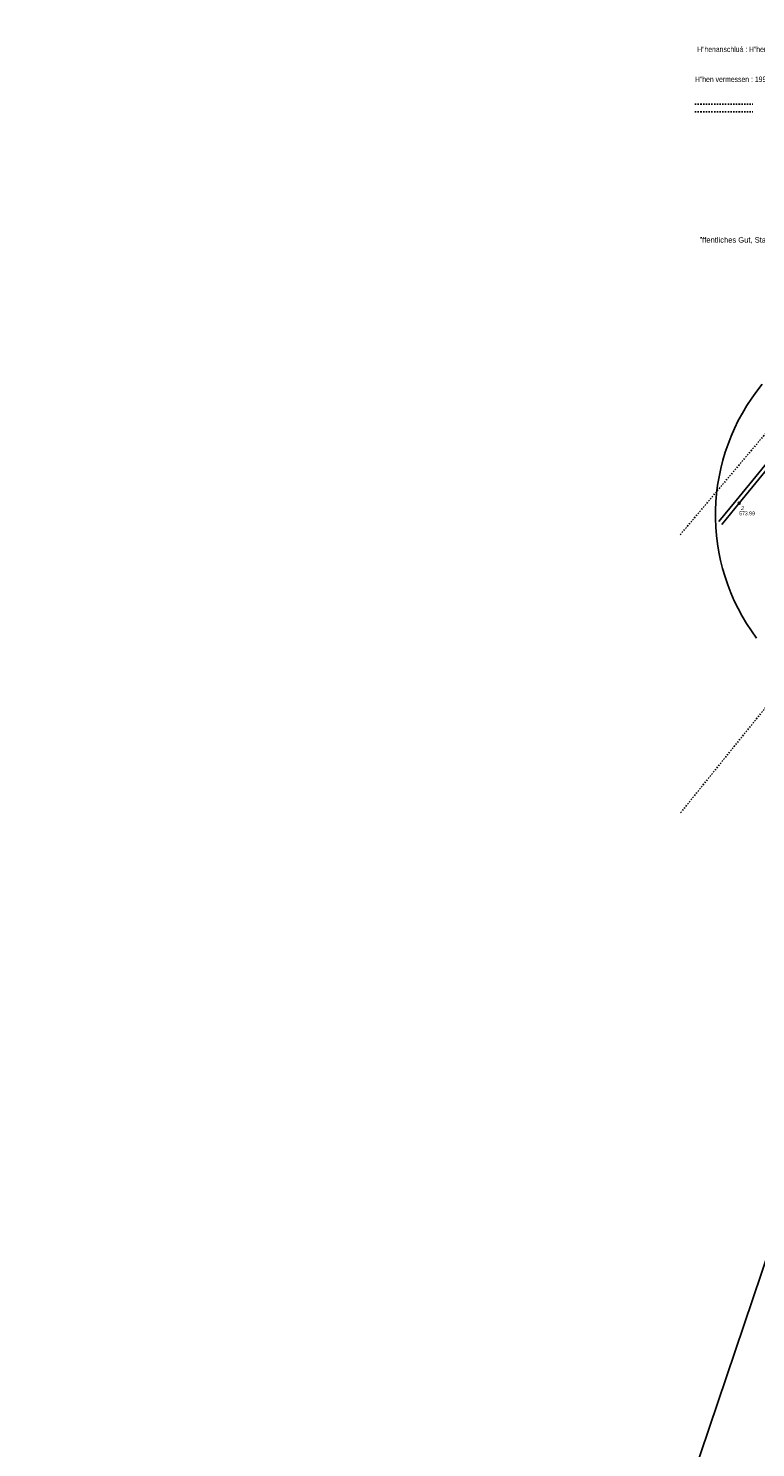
# Model space of a CAD drawing. Extents: x 0 to 80080, y 0 to 236956.
# Tile 1 of 8: x 79924 to 79977, y 236839 to 236943. Entities that reach past the tile are written whole.
import ezdxf

# ---------------------------------------------------------------- set-up
doc = ezdxf.new("R2010")
doc.units = 0
doc.header["$LTSCALE"] = 0.05
doc.header["$MEASUREMENT"] = 0
doc.linetypes.add('GESTRICHELT', pattern=[1, 0.6, -0.4])
doc.layers.get('0').update_dxf_attribs({"linetype": 'CONTINUOUS'})
for name, color, linetype in [('GRGRENZE', 7, 'CONTINUOUS'), ('HO', 7, 'CONTINUOUS'), ('PN', 7, 'CONTINUOUS'), ('SITHOEHE', 40, 'CONTINUOUS'), ('TBO', 3, 'CONTINUOUS')]:
    doc.layers.add(name, color=color, linetype=linetype)
doc.styles.add('AUDIT_D_040929113833-1', font='txt')

# ---------------------------------------------------------------- blocks, each defined once
blk = doc.blocks.new('11', base_point=(154.8674, 189.62))
at = {"color": 0, "linetype": 'Continuous'}
blk.add_circle((154.8674, 189.62), 0.35, dxfattribs=at)
at = {"style": 'AUDIT_D_040929113833-1', "flags": 4}
for tag in ['HO', 'PN']:
    blk.add_attdef(tag, (155.8674, 190.62), '', height=0.28, dxfattribs=at)

msp = doc.modelspace()

# ---------------------------------------------------------------- linework, layer by layer
at = {"linetype": 'Continuous'}
msp.add_line((0, 0), (79980, 236860), dxfattribs=at)
at = {"layer": 'GRGRENZE', "color": 7, "linetype": 'GESTRICHELT'}
for p, q in [((79971.38, 236905.96), (80000, 236939.86)), ((79972.45, 236937.39), (79976.68, 236937.39)), ((79972.45, 236936.85), (79976.68, 236936.85))]:
    msp.add_line(p, q, dxfattribs=at)
msp.add_lwpolyline([(79971.41, 236885.66), (79978.79, 236894.79), (79981.86, 236890.97), (79987.11, 236883.89)], dxfattribs=at)
at = {"layer": 'SITHOEHE', "color": 2, "linetype": 'Continuous'}
msp.add_line((79975.69, 236908.26), (79974.42, 236906.71), dxfattribs=at)
for points in [[(79975.69, 236908.26), (79989.29, 236924.83), (80002.88, 236941.39), (80004.15, 236942.93)], [(79975.46, 236908.45), (79989.06, 236925.03), (80002.65, 236941.58)], [(79974.2, 236906.92), (79975.46, 236908.45)]]:
    msp.add_lwpolyline(points, dxfattribs=at)
at = {"layer": 'TBO', "color": 4, "linetype": 'Continuous'}
msp.add_lwpolyline([(79977.38, 236916.95, 0.346032), (79976.96, 236898.41)], format="xyb", dxfattribs=at)

# ---------------------------------------------------------------- block references
at = {"layer": 'SITHOEHE', "color": 2}
ref = msp.add_blockref('11', (79975.69, 236908.26), dxfattribs=dict(at, xscale=0.2, yscale=0.2, zscale=0.2))
ref.add_attrib('PN', '3', (79975.79, 236907.76), dxfattribs={"layer": 'PN', "height": 0.28, "style": 'AUDIT_D_040929113833-1', "oblique": 15, "width": 0.8, "flags": 4})
ref.add_attrib('HO', '573.99', (79975.69, 236907.38), dxfattribs={"layer": 'HO', "height": 0.28, "style": 'AUDIT_D_040929113833-1', "width": 0.8, "flags": 4})

# ---------------------------------------------------------------- texts
at = {"layer": 'SITHOEHE', "color": 2, "linetype": 'Continuous', "style": 'AUDIT_D_040929113833-1', "width": 0.75}
for s, p in [('H”henanschluá : H”henbolzen 14, H”he = 575.012', (79972.62, 236941.21)), ('H”hen vermessen : 1998-01-27', (79972.46, 236939.02))]:
    msp.add_text(s, height=0.4, dxfattribs=at).set_placement(p)
at = {"layer": 'TBO', "color": 3, "linetype": 'Continuous', "style": 'AUDIT_D_040929113833-1'}
msp.add_text('”ffentliches Gut, Stadt Innsbruck', height=0.4, dxfattribs=at).set_placement((79972.8, 236927.29))

doc.saveas('drawing.dxf')
